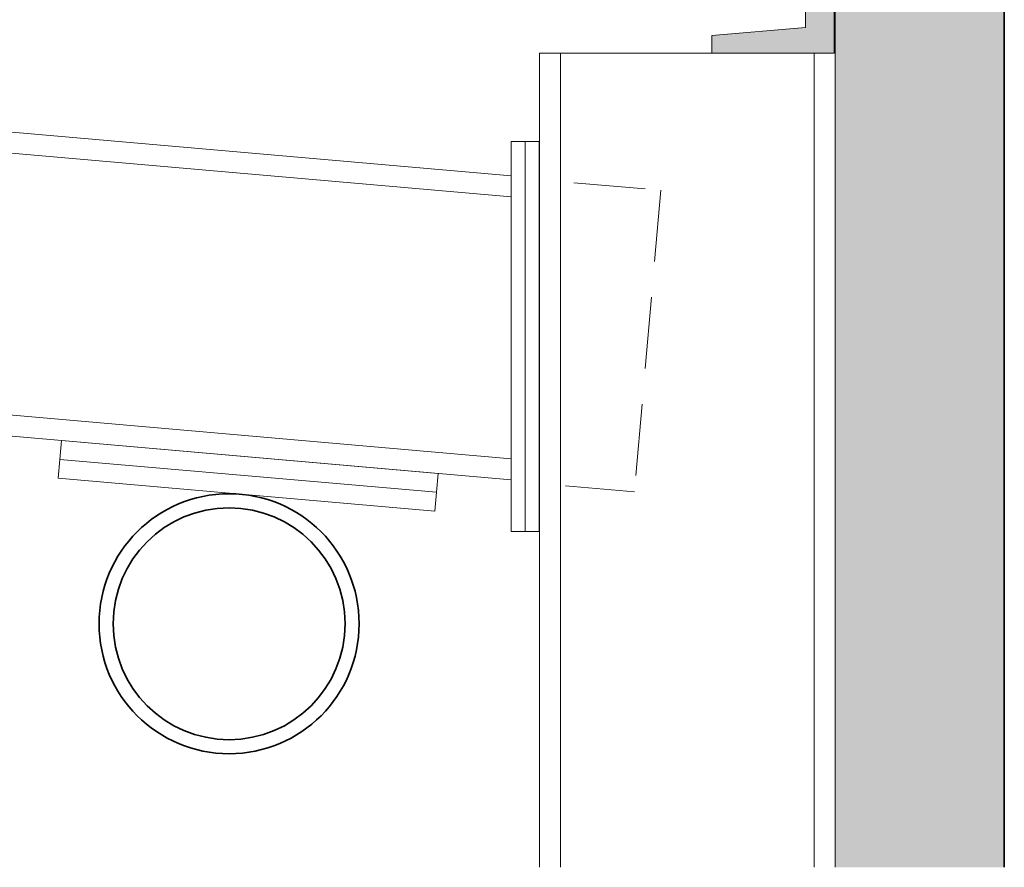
# Model space of a CAD drawing. Header units: millimetres. Extents: x -485339 to 350584, y -1189936 to 0.
# Tile 2 of 256: x -315647 to -314948, y -1062524 to -1061922. Entities that reach past the tile are written whole.
import ezdxf

# ---------------------------------------------------------------- set-up
doc = ezdxf.new("R2010")
doc.units = ezdxf.units.MM
doc.header["$LTSCALE"] = 10
doc.linetypes.add('ČÁRKOVANÁ2', pattern=[9.525, 6.35, -3.175])
for name, color, linetype, lineweight in [('N_čáry_obrys', 10, 'Continuous', 35), ('N_čáry_plné', 10, 'Continuous', 18), ('N_šrary', 10, 'Continuous', 18), ('St_čáry_obrys', 5, 'Continuous', 35), ('St_čáry_plné', 250, 'Continuous', 18), ('St_čáry_pod', 250, 'ČÁRKOVANÁ2', 18), ('St_šrafy', 250, 'Continuous', 18)]:
    doc.layers.add(name, color=color, linetype=linetype, lineweight=lineweight)

msp = doc.modelspace()

# ---------------------------------------------------------------- hatches: boundary and pattern name
at = {"layer": 'N_šrary', "ltscale": 0.2}
h = msp.add_hatch(dxfattribs=at)
h.set_pattern_fill('ZEM_NASYPANA', color=256, scale=3.8, style=0)
h.set_pattern_definition([(45, (-6220.102, 3727.8115), (8e-16, 10.748023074), [3.8, -11.4]), (135, (-6212.041, 3733.1856), (-10.748023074, 8e-16), [3.8, -11.4])])
h.paths.add_polyline_path([(-314948.26, -1062523.79), (-314948.26, -1061762.47), (-315068.26, -1061751.97), (-315068.26, -1061827.07), (-315068.26, -1062523.79)])
at = {"layer": 'St_šrafy'}
h = msp.add_hatch(color=253, dxfattribs=at)
h.dxf.hatch_style = 1
h.paths.add_polyline_path([(-315089.38, -1061909.96), (-315089.38, -1061927.45), (-315155.82, -1061933.2), (-315155.82, -1061945.59), (-315069.09, -1061945.59), (-315069.09, -1061909.96), (-315068.76, -1061695.59), (-315155.5, -1061695.59), (-315155.5, -1061707.98), (-315089.06, -1061713.73)])

# ---------------------------------------------------------------- linework, layer by layer
at = {"layer": 'N_čáry_obrys', "linetype": 'Continuous'}
msp.add_line((-314948.26, -1061762.47), (-314948.26, -1062523.79), dxfattribs=at)
at = {"layer": 'N_čáry_plné'}
msp.add_line((-315068.26, -1062523.79), (-315068.26, -1061827.07), dxfattribs=at)
msp.add_lwpolyline([(-314948.26, -1062523.79), (-314948.26, -1061691.9)], dxfattribs=at)
at = {"layer": 'St_čáry_obrys'}
for radius in [92.32, 82.32]:
    msp.add_circle((-315498.55, -1062350.84), radius, dxfattribs=at)
at = {"layer": 'St_čáry_plné'}
for points in [[(-315089.38, -1061909.96), (-315089.38, -1061927.45), (-315155.82, -1061933.2), (-315155.82, -1061945.59), (-315069.09, -1061945.59), (-315069.09, -1061909.96), (-315068.76, -1061695.59), (-315155.5, -1061695.59), (-315155.5, -1061707.98), (-315089.06, -1061713.73)], [(-315351.38, -1062257.51), (-315618.79, -1062234.11), (-315617.61, -1062220.67), (-315350.21, -1062244.07)], [(-315352.56, -1062270.95), (-315619.97, -1062247.55), (-315618.79, -1062234.11), (-315351.38, -1062257.51)]]:
    msp.add_lwpolyline(points, close=True, dxfattribs=at)
for points in [[(-315068.26, -1062523.79), (-315068.26, -1061827.07)], [(-315298.44, -1062032.77), (-316326.39, -1061942.84)], [(-315278.26, -1062523.79), (-315278.26, -1061945.59)], [(-315155.32, -1061945.59), (-315278.26, -1061945.59)], [(-315263.4, -1062523.79), (-315263.4, -1061945.59)], [(-315083.13, -1062523.79), (-315083.13, -1061945.59)], [(-315298.44, -1062047.7), (-316327.68, -1061957.65)], [(-315298.44, -1062285.41), (-315298.44, -1062008.38)], [(-315278.44, -1062008.38), (-315298.44, -1062008.38)], [(-315288.44, -1062285.41), (-315288.44, -1062008.38)], [(-315278.44, -1062285.41), (-315278.44, -1062008.38)], [(-315298.44, -1062233.67), (-316343.83, -1062142.21)], [(-315298.44, -1062248.59), (-316345.13, -1062157.02)], [(-315278.44, -1062285.41), (-315298.44, -1062285.41)]]:
    msp.add_lwpolyline(points, dxfattribs=at)
at = {"layer": 'St_čáry_pod', "ltscale": 0.8}
msp.add_lwpolyline([(-315253.79, -1062037.68), (-315192.15, -1062043.08), (-315210.89, -1062257.26), (-315259.81, -1062252.98)], dxfattribs=at)

doc.saveas('drawing.dxf')
